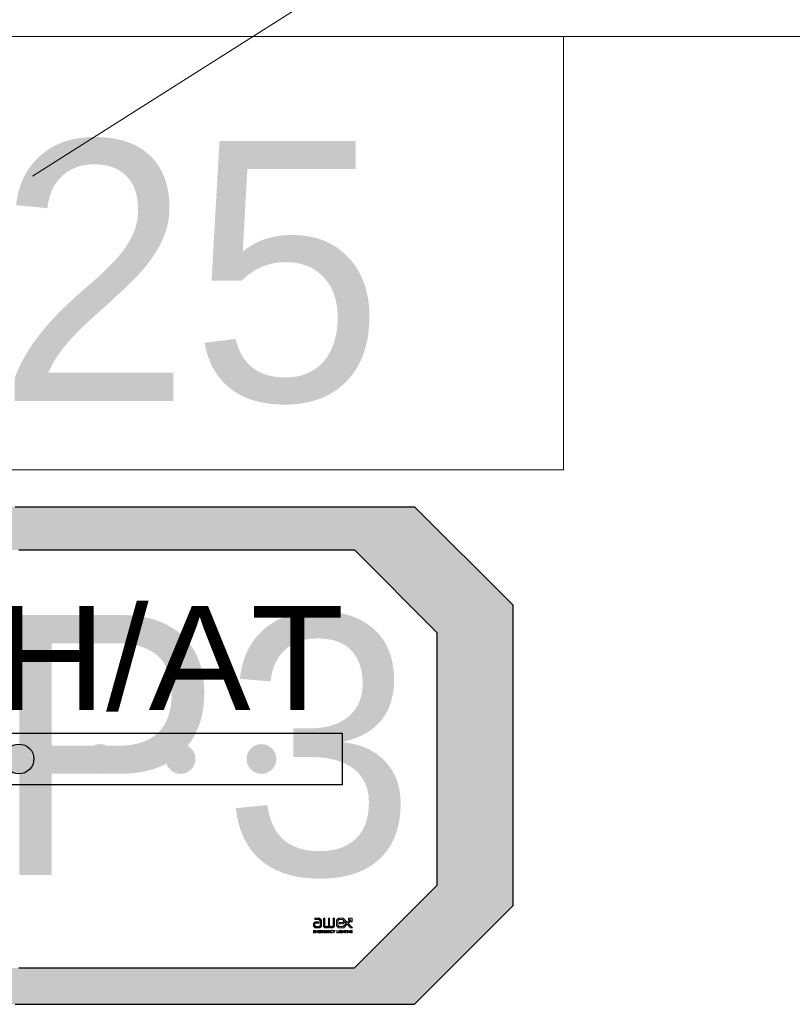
# Model space of a CAD drawing. Header units: centimetres. Extents: x -16053 to 7031, y -7778 to 254.
# Tile 120 of 256: x -11976 to -11932, y -847 to -790. Entities that reach past the tile are written whole.
import ezdxf
from ezdxf.enums import TextEntityAlignment as Align

# ---------------------------------------------------------------- set-up
doc = ezdxf.new("R2010")
doc.units = ezdxf.units.CM
doc.header["$MEASUREMENT"] = 0
for name, color, linetype, lineweight in [('AX - ADRESACJA', 4, 'CONTINUOUS', 5), ('IS_szafki hydrantowe', 30, 'CONTINUOUS', 0), ('konstrukcja', 250, 'CONTINUOUS', 15), ('T - opisy', 250, 'CONTINUOUS', 13)]:
    doc.layers.add(name, color=color, linetype=linetype, lineweight=lineweight)
doc.layers.add('AX - OPRAWY  EWAKUACYJNE', color=1, linetype='CONTINUOUS')
doc.layers.add('OPISY ELEKTRYCZNE', color=120, linetype='CONTINUOUS')
doc.styles.add('RNN', font='txt', dxfattribs={"width": 1.1})
doc.styles.add('ROMANS', font='simplex.shx', dxfattribs={"width": 0.8})
doc.styles.add('trafik_verdana', font='txt')

# ---------------------------------------------------------------- blocks, each defined once
blk = doc.blocks.new('AX - OPRAWY')
at = {"layer": 'AX - OPRAWY  EWAKUACYJNE', "lineweight": 5}
for points in [[(2911.65, 462.42), (2911.65, 462.27), (2912.07, 462.27), (2912.21, 462.14), (2912.21, 461.59), (2912.13, 461.52), (2911.74, 461.52), (2911.65, 461.62), (2911.65, 461.79), (2911.73, 461.88), (2912.07, 461.88), (2912.07, 462.02), (2911.67, 462.02), (2911.5, 461.85), (2911.5, 461.56), (2911.67, 461.38), (2912.19, 461.38), (2912.36, 461.53), (2912.36, 462.2), (2912.13, 462.42)], [(2913.65, 461.59), (2913.58, 461.52), (2913.35, 461.52), (2913.26, 461.61), (2913.26, 462.42), (2913.12, 462.42), (2913.12, 461.61), (2913.03, 461.52), (2912.8, 461.52), (2912.72, 461.59), (2912.72, 462.42), (2912.58, 462.42), (2912.58, 461.53), (2912.74, 461.38), (2913.09, 461.38), (2913.19, 461.48), (2913.3, 461.38), (2913.63, 461.38), (2913.8, 461.53), (2913.8, 462.42), (2913.65, 462.42)], [(2915.19, 461.96), (2914.99, 462.16), (2914.99, 461.95), (2915.08, 461.86), (2914.75, 461.52), (2914.31, 461.52), (2914.16, 461.66), (2914.16, 462.14), (2914.31, 462.27), (2914.67, 462.27), (2914.77, 462.18), (2914.77, 462.04), (2914.67, 461.95), (2914.31, 461.95), (2914.31, 461.81), (2914.73, 461.81), (2914.92, 461.98), (2914.92, 462.23), (2914.73, 462.42), (2914.25, 462.42), (2914.02, 462.2), (2914.02, 461.6), (2914.25, 461.38), (2914.81, 461.38), (2915.19, 461.76), (2915.57, 461.38), (2915.77, 461.38), (2915.29, 461.86), (2915.6, 462.17), (2915.6, 462.02), (2915.75, 462.02), (2915.75, 462.42), (2915.34, 462.42), (2915.34, 462.27), (2915.5, 462.27)], [(2915.75, 462.02), (2915.75, 462.42), (2915.34, 462.42), (2915.34, 462.27), (2915.5, 462.27), (2915.19, 461.96), (2914.99, 462.16), (2914.99, 461.95), (2915.08, 461.86), (2914.75, 461.52), (2914.31, 461.52), (2914.16, 461.66), (2914.16, 462.14), (2914.31, 462.27), (2914.67, 462.27), (2914.77, 462.18), (2914.77, 462.04), (2914.67, 461.95), (2914.31, 461.95), (2914.31, 461.81), (2914.73, 461.81), (2914.92, 461.98), (2914.92, 462.23), (2914.73, 462.42), (2914.25, 462.42), (2914.02, 462.2), (2914.02, 461.6), (2914.25, 461.38), (2914.81, 461.38), (2915.19, 461.76), (2915.57, 461.38), (2915.77, 461.38), (2915.29, 461.86), (2915.6, 462.17), (2915.6, 462.02)], [(2911.5, 461.08), (2911.69, 461.08), (2911.69, 461.05), (2911.53, 461.05), (2911.53, 460.96), (2911.67, 460.96), (2911.67, 460.94), (2911.53, 460.94), (2911.53, 460.85), (2911.69, 460.85), (2911.69, 460.82), (2911.5, 460.82)], [(2911.75, 461.08), (2911.78, 461.08), (2911.87, 460.94), (2911.97, 461.08), (2912, 461.08), (2912, 460.82), (2911.97, 460.82), (2911.97, 461.03), (2911.87, 460.89), (2911.87, 460.89), (2911.78, 461.03), (2911.78, 460.82), (2911.75, 460.82)], [(2912.06, 461.08), (2912.25, 461.08), (2912.25, 461.05), (2912.09, 461.05), (2912.09, 460.96), (2912.23, 460.96), (2912.23, 460.94), (2912.09, 460.94), (2912.09, 460.85), (2912.25, 460.85), (2912.25, 460.82), (2912.06, 460.82)], [(2912.56, 460.95), (2912.56, 460.95), (2912.56, 460.96), (2912.56, 460.96), (2912.56, 460.97), (2912.56, 460.98), (2912.57, 460.98), (2912.57, 460.99), (2912.57, 460.99), (2912.57, 461), (2912.57, 461.01), (2912.58, 461.01), (2912.58, 461.02), (2912.58, 461.02), (2912.59, 461.03), (2912.59, 461.03), (2912.59, 461.04), (2912.6, 461.04), (2912.6, 461.05), (2912.61, 461.05), (2912.61, 461.06), (2912.62, 461.06), (2912.62, 461.06), (2912.63, 461.07), (2912.63, 461.07), (2912.64, 461.07), (2912.65, 461.08), (2912.65, 461.08), (2912.66, 461.08), (2912.66, 461.08), (2912.67, 461.08), (2912.68, 461.08), (2912.69, 461.08), (2912.69, 461.08), (2912.7, 461.08), (2912.71, 461.08), (2912.72, 461.08), (2912.72, 461.08), (2912.73, 461.08), (2912.74, 461.08), (2912.74, 461.08), (2912.75, 461.07), (2912.75, 461.07), (2912.76, 461.07), (2912.76, 461.07), (2912.77, 461.06), (2912.77, 461.06), (2912.78, 461.06), (2912.78, 461.05), (2912.79, 461.05), (2912.77, 461.03), (2912.77, 461.03), (2912.76, 461.03), (2912.76, 461.04), (2912.76, 461.04), (2912.75, 461.04), (2912.75, 461.04), (2912.74, 461.05), (2912.74, 461.05), (2912.73, 461.05), (2912.73, 461.05), (2912.72, 461.05), (2912.72, 461.05), (2912.71, 461.06), (2912.7, 461.06), (2912.7, 461.06), (2912.69, 461.06), (2912.69, 461.06), (2912.68, 461.06), (2912.68, 461.06), (2912.67, 461.05), (2912.67, 461.05), (2912.66, 461.05), (2912.66, 461.05), (2912.65, 461.05), (2912.65, 461.05), (2912.64, 461.04), (2912.64, 461.04), (2912.63, 461.04), (2912.63, 461.04), (2912.63, 461.03), (2912.62, 461.03), (2912.62, 461.02), (2912.62, 461.02), (2912.61, 461.02), (2912.61, 461.01), (2912.61, 461.01), (2912.61, 461), (2912.6, 461), (2912.6, 461), (2912.6, 460.99), (2912.6, 460.99), (2912.6, 460.98), (2912.6, 460.98), (2912.59, 460.97), (2912.59, 460.97), (2912.59, 460.96), (2912.59, 460.96), (2912.59, 460.95), (2912.59, 460.95), (2912.59, 460.94), (2912.59, 460.94), (2912.59, 460.93), (2912.59, 460.93), (2912.6, 460.92), (2912.6, 460.92), (2912.6, 460.91), (2912.6, 460.91), (2912.6, 460.9), (2912.6, 460.9), (2912.61, 460.89), (2912.61, 460.89), (2912.61, 460.88), (2912.61, 460.88), (2912.62, 460.88), (2912.62, 460.87), (2912.62, 460.87), (2912.63, 460.86), (2912.63, 460.86), (2912.64, 460.86), (2912.64, 460.86), (2912.64, 460.85), (2912.65, 460.85), (2912.65, 460.85), (2912.66, 460.85), (2912.66, 460.85), (2912.67, 460.84), (2912.67, 460.84), (2912.68, 460.84), (2912.68, 460.84), (2912.69, 460.84), (2912.7, 460.84), (2912.7, 460.84), (2912.71, 460.84), (2912.71, 460.84), (2912.72, 460.84), (2912.72, 460.84), (2912.73, 460.85), (2912.73, 460.85), (2912.74, 460.85), (2912.74, 460.85), (2912.75, 460.85), (2912.75, 460.85), (2912.76, 460.86), (2912.76, 460.86), (2912.76, 460.86), (2912.77, 460.86), (2912.77, 460.87), (2912.77, 460.93), (2912.69, 460.93), (2912.69, 460.96), (2912.8, 460.96), (2912.8, 460.85), (2912.79, 460.85), (2912.79, 460.85), (2912.78, 460.84), (2912.78, 460.84), (2912.77, 460.84), (2912.77, 460.83), (2912.76, 460.83), (2912.75, 460.83), (2912.75, 460.82), (2912.74, 460.82), (2912.73, 460.82), (2912.73, 460.82), (2912.72, 460.82), (2912.71, 460.82), (2912.7, 460.81), (2912.69, 460.81), (2912.69, 460.81), (2912.68, 460.82), (2912.67, 460.82), (2912.67, 460.82), (2912.66, 460.82), (2912.65, 460.82), (2912.65, 460.82), (2912.64, 460.82), (2912.63, 460.83), (2912.63, 460.83), (2912.62, 460.83), (2912.62, 460.84), (2912.61, 460.84), (2912.61, 460.84), (2912.6, 460.85), (2912.6, 460.85), (2912.59, 460.86), (2912.59, 460.86), (2912.59, 460.87), (2912.58, 460.87), (2912.58, 460.88), (2912.58, 460.88), (2912.57, 460.89), (2912.57, 460.9), (2912.57, 460.9), (2912.57, 460.91), (2912.57, 460.91), (2912.56, 460.92), (2912.56, 460.93), (2912.56, 460.93), (2912.56, 460.94)], [(2912.85, 461.08), (2913.04, 461.08), (2913.04, 461.05), (2912.88, 461.05), (2912.88, 460.96), (2913.02, 460.96), (2913.02, 460.94), (2912.88, 460.94), (2912.88, 460.85), (2913.04, 460.85), (2913.04, 460.82), (2912.85, 460.82)], [(2913.1, 461.08), (2913.13, 461.08), (2913.29, 460.87), (2913.29, 461.08), (2913.32, 461.08), (2913.32, 460.82), (2913.3, 460.82), (2913.13, 461.03), (2913.13, 460.82), (2913.1, 460.82)], [(2913.36, 460.95), (2913.36, 460.95), (2913.36, 460.96), (2913.36, 460.96), (2913.36, 460.97), (2913.36, 460.98), (2913.36, 460.98), (2913.37, 460.99), (2913.37, 461), (2913.37, 461), (2913.37, 461.01), (2913.37, 461.01), (2913.38, 461.02), (2913.38, 461.02), (2913.38, 461.03), (2913.39, 461.03), (2913.39, 461.04), (2913.4, 461.04), (2913.4, 461.05), (2913.41, 461.05), (2913.41, 461.06), (2913.42, 461.06), (2913.42, 461.06), (2913.43, 461.07), (2913.43, 461.07), (2913.44, 461.07), (2913.44, 461.08), (2913.45, 461.08), (2913.46, 461.08), (2913.46, 461.08), (2913.47, 461.08), (2913.48, 461.08), (2913.48, 461.08), (2913.49, 461.08), (2913.5, 461.08), (2913.51, 461.08), (2913.52, 461.08), (2913.52, 461.08), (2913.53, 461.08), (2913.54, 461.08), (2913.54, 461.07), (2913.55, 461.07), (2913.56, 461.07), (2913.56, 461.07), (2913.57, 461.06), (2913.57, 461.06), (2913.58, 461.06), (2913.58, 461.05), (2913.59, 461.05), (2913.59, 461.04), (2913.57, 461.02), (2913.57, 461.02), (2913.56, 461.03), (2913.56, 461.03), (2913.56, 461.04), (2913.55, 461.04), (2913.55, 461.04), (2913.54, 461.04), (2913.54, 461.05), (2913.53, 461.05), (2913.53, 461.05), (2913.52, 461.05), (2913.52, 461.05), (2913.51, 461.06), (2913.5, 461.06), (2913.5, 461.06), (2913.49, 461.06), (2913.49, 461.06), (2913.48, 461.06), (2913.48, 461.06), (2913.47, 461.05), (2913.47, 461.05), (2913.46, 461.05), (2913.46, 461.05), (2913.45, 461.05), (2913.45, 461.05), (2913.44, 461.04), (2913.44, 461.04), (2913.43, 461.04), (2913.43, 461.04), (2913.43, 461.03), (2913.42, 461.03), (2913.42, 461.03), (2913.42, 461.02), (2913.41, 461.02), (2913.41, 461.01), (2913.41, 461.01), (2913.4, 461.01), (2913.4, 461), (2913.4, 461), (2913.4, 460.99), (2913.4, 460.99), (2913.39, 460.98), (2913.39, 460.98), (2913.39, 460.97), (2913.39, 460.97), (2913.39, 460.96), (2913.39, 460.96), (2913.39, 460.95), (2913.39, 460.95), (2913.39, 460.94), (2913.39, 460.94), (2913.39, 460.93), (2913.39, 460.93), (2913.39, 460.92), (2913.39, 460.92), (2913.4, 460.91), (2913.4, 460.91), (2913.4, 460.9), (2913.4, 460.9), (2913.4, 460.89), (2913.41, 460.89), (2913.41, 460.88), (2913.41, 460.88), (2913.42, 460.88), (2913.42, 460.87), (2913.42, 460.87), (2913.43, 460.87), (2913.43, 460.86), (2913.43, 460.86), (2913.44, 460.86), (2913.44, 460.85), (2913.45, 460.85), (2913.45, 460.85), (2913.46, 460.85), (2913.46, 460.85), (2913.47, 460.84), (2913.47, 460.84), (2913.48, 460.84), (2913.48, 460.84), (2913.49, 460.84), (2913.49, 460.84), (2913.5, 460.84), (2913.5, 460.84), (2913.51, 460.84), (2913.52, 460.84), (2913.52, 460.85), (2913.53, 460.85), (2913.53, 460.85), (2913.54, 460.85), (2913.54, 460.85), (2913.55, 460.86), (2913.55, 460.86), (2913.56, 460.86), (2913.56, 460.87), (2913.57, 460.87), (2913.57, 460.87), (2913.58, 460.88), (2913.59, 460.86), (2913.59, 460.86), (2913.58, 460.85), (2913.58, 460.85), (2913.57, 460.84), (2913.57, 460.84), (2913.56, 460.83), (2913.56, 460.83), (2913.55, 460.83), (2913.54, 460.82), (2913.54, 460.82), (2913.53, 460.82), (2913.52, 460.82), (2913.51, 460.82), (2913.51, 460.82), (2913.5, 460.81), (2913.49, 460.81), (2913.48, 460.81), (2913.48, 460.82), (2913.47, 460.82), (2913.46, 460.82), (2913.46, 460.82), (2913.45, 460.82), (2913.44, 460.82), (2913.44, 460.82), (2913.43, 460.83), (2913.43, 460.83), (2913.42, 460.83), (2913.42, 460.84), (2913.41, 460.84), (2913.41, 460.84), (2913.4, 460.85), (2913.4, 460.85), (2913.39, 460.86), (2913.39, 460.86), (2913.38, 460.87), (2913.38, 460.87), (2913.38, 460.88), (2913.37, 460.88), (2913.37, 460.89), (2913.37, 460.9), (2913.37, 460.9), (2913.37, 460.91), (2913.36, 460.91), (2913.36, 460.92), (2913.36, 460.93), (2913.36, 460.93), (2913.36, 460.94)], [(2913.72, 460.92), (2913.61, 461.08), (2913.65, 461.08), (2913.73, 460.95), (2913.82, 461.08), (2913.86, 461.08), (2913.75, 460.92), (2913.75, 460.82), (2913.72, 460.82)], [(2914.04, 461.08), (2914.07, 461.08), (2914.07, 460.85), (2914.21, 460.85), (2914.21, 460.82), (2914.04, 460.82)], [(2914.27, 461.08), (2914.3, 461.08), (2914.3, 460.82), (2914.27, 460.82)], [(2914.34, 460.95), (2914.34, 460.95), (2914.34, 460.96), (2914.34, 460.96), (2914.34, 460.97), (2914.35, 460.98), (2914.35, 460.98), (2914.35, 460.99), (2914.35, 460.99), (2914.35, 461), (2914.35, 461.01), (2914.36, 461.01), (2914.36, 461.02), (2914.36, 461.02), (2914.37, 461.03), (2914.37, 461.03), (2914.37, 461.04), (2914.38, 461.04), (2914.38, 461.05), (2914.39, 461.05), (2914.39, 461.06), (2914.4, 461.06), (2914.4, 461.06), (2914.41, 461.07), (2914.41, 461.07), (2914.42, 461.07), (2914.43, 461.08), (2914.43, 461.08), (2914.44, 461.08), (2914.45, 461.08), (2914.45, 461.08), (2914.46, 461.08), (2914.47, 461.08), (2914.47, 461.08), (2914.48, 461.08), (2914.49, 461.08), (2914.5, 461.08), (2914.5, 461.08), (2914.51, 461.08), (2914.52, 461.08), (2914.52, 461.08), (2914.53, 461.07), (2914.53, 461.07), (2914.54, 461.07), (2914.55, 461.07), (2914.55, 461.06), (2914.56, 461.06), (2914.56, 461.06), (2914.57, 461.05), (2914.57, 461.05), (2914.55, 461.03), (2914.55, 461.03), (2914.54, 461.03), (2914.54, 461.04), (2914.54, 461.04), (2914.53, 461.04), (2914.53, 461.04), (2914.52, 461.05), (2914.52, 461.05), (2914.51, 461.05), (2914.51, 461.05), (2914.5, 461.05), (2914.5, 461.05), (2914.49, 461.06), (2914.49, 461.06), (2914.48, 461.06), (2914.47, 461.06), (2914.47, 461.06), (2914.46, 461.06), (2914.46, 461.06), (2914.45, 461.05), (2914.45, 461.05), (2914.44, 461.05), (2914.44, 461.05), (2914.43, 461.05), (2914.43, 461.05), (2914.42, 461.04), (2914.42, 461.04), (2914.42, 461.04), (2914.41, 461.04), (2914.41, 461.03), (2914.4, 461.03), (2914.4, 461.02), (2914.4, 461.02), (2914.4, 461.02), (2914.39, 461.01), (2914.39, 461.01), (2914.39, 461), (2914.38, 461), (2914.38, 461), (2914.38, 460.99), (2914.38, 460.99), (2914.38, 460.98), (2914.38, 460.98), (2914.38, 460.97), (2914.37, 460.97), (2914.37, 460.96), (2914.37, 460.96), (2914.37, 460.95), (2914.37, 460.95), (2914.37, 460.94), (2914.37, 460.94), (2914.37, 460.93), (2914.38, 460.93), (2914.38, 460.92), (2914.38, 460.92), (2914.38, 460.91), (2914.38, 460.91), (2914.38, 460.9), (2914.38, 460.9), (2914.39, 460.89), (2914.39, 460.89), (2914.39, 460.88), (2914.4, 460.88), (2914.4, 460.88), (2914.4, 460.87), (2914.4, 460.87), (2914.41, 460.86), (2914.41, 460.86), (2914.42, 460.86), (2914.42, 460.86), (2914.42, 460.85), (2914.43, 460.85), (2914.43, 460.85), (2914.44, 460.85), (2914.44, 460.85), (2914.45, 460.84), (2914.45, 460.84), (2914.46, 460.84), (2914.47, 460.84), (2914.47, 460.84), (2914.48, 460.84), (2914.48, 460.84), (2914.49, 460.84), (2914.49, 460.84), (2914.5, 460.84), (2914.5, 460.84), (2914.51, 460.85), (2914.51, 460.85), (2914.52, 460.85), (2914.52, 460.85), (2914.53, 460.85), (2914.53, 460.85), (2914.54, 460.86), (2914.54, 460.86), (2914.54, 460.86), (2914.55, 460.86), (2914.55, 460.87), (2914.55, 460.93), (2914.47, 460.93), (2914.47, 460.96), (2914.58, 460.96), (2914.58, 460.85), (2914.58, 460.85), (2914.57, 460.85), (2914.57, 460.84), (2914.56, 460.84), (2914.55, 460.84), (2914.55, 460.83), (2914.54, 460.83), (2914.54, 460.83), (2914.53, 460.82), (2914.52, 460.82), (2914.51, 460.82), (2914.51, 460.82), (2914.5, 460.82), (2914.49, 460.82), (2914.48, 460.81), (2914.48, 460.81), (2914.47, 460.81), (2914.46, 460.82), (2914.45, 460.82), (2914.45, 460.82), (2914.44, 460.82), (2914.43, 460.82), (2914.43, 460.82), (2914.42, 460.82), (2914.41, 460.83), (2914.41, 460.83), (2914.4, 460.83), (2914.4, 460.84), (2914.39, 460.84), (2914.39, 460.84), (2914.38, 460.85), (2914.38, 460.85), (2914.37, 460.86), (2914.37, 460.86), (2914.37, 460.87), (2914.36, 460.87), (2914.36, 460.88), (2914.36, 460.88), (2914.35, 460.89), (2914.35, 460.9), (2914.35, 460.9), (2914.35, 460.91), (2914.35, 460.91), (2914.35, 460.92), (2914.34, 460.93), (2914.34, 460.93), (2914.34, 460.94)], [(2914.63, 461.08), (2914.66, 461.08), (2914.66, 460.96), (2914.81, 460.96), (2914.81, 461.08), (2914.84, 461.08), (2914.84, 460.82), (2914.81, 460.82), (2914.81, 460.94), (2914.66, 460.94), (2914.66, 460.82), (2914.63, 460.82)], [(2914.98, 461.05), (2914.89, 461.05), (2914.89, 461.08), (2915.09, 461.08), (2915.09, 461.05), (2915, 461.05), (2915, 460.82), (2914.98, 460.82)], [(2915.15, 461.08), (2915.18, 461.08), (2915.18, 460.82), (2915.15, 460.82)], [(2915.24, 461.08), (2915.27, 461.08), (2915.43, 460.87), (2915.43, 461.08), (2915.46, 461.08), (2915.46, 460.82), (2915.44, 460.82), (2915.27, 461.03), (2915.27, 460.82), (2915.24, 460.82)], [(2915.51, 460.95), (2915.51, 460.95), (2915.51, 460.96), (2915.51, 460.96), (2915.51, 460.97), (2915.51, 460.98), (2915.51, 460.98), (2915.51, 460.99), (2915.52, 460.99), (2915.52, 461), (2915.52, 461.01), (2915.52, 461.01), (2915.53, 461.02), (2915.53, 461.02), (2915.53, 461.03), (2915.54, 461.03), (2915.54, 461.04), (2915.54, 461.04), (2915.55, 461.05), (2915.55, 461.05), (2915.56, 461.06), (2915.56, 461.06), (2915.57, 461.06), (2915.57, 461.07), (2915.58, 461.07), (2915.59, 461.07), (2915.59, 461.08), (2915.6, 461.08), (2915.6, 461.08), (2915.61, 461.08), (2915.62, 461.08), (2915.62, 461.08), (2915.63, 461.08), (2915.64, 461.08), (2915.65, 461.08), (2915.65, 461.08), (2915.66, 461.08), (2915.67, 461.08), (2915.68, 461.08), (2915.68, 461.08), (2915.69, 461.08), (2915.69, 461.07), (2915.7, 461.07), (2915.71, 461.07), (2915.71, 461.07), (2915.72, 461.06), (2915.72, 461.06), (2915.73, 461.06), (2915.73, 461.05), (2915.74, 461.05), (2915.72, 461.03), (2915.71, 461.03), (2915.71, 461.03), (2915.71, 461.04), (2915.7, 461.04), (2915.7, 461.04), (2915.69, 461.04), (2915.69, 461.05), (2915.68, 461.05), (2915.68, 461.05), (2915.67, 461.05), (2915.67, 461.05), (2915.66, 461.05), (2915.66, 461.06), (2915.65, 461.06), (2915.64, 461.06), (2915.64, 461.06), (2915.63, 461.06), (2915.63, 461.06), (2915.62, 461.06), (2915.62, 461.05), (2915.61, 461.05), (2915.61, 461.05), (2915.6, 461.05), (2915.6, 461.05), (2915.59, 461.05), (2915.59, 461.04), (2915.58, 461.04), (2915.58, 461.04), (2915.58, 461.04), (2915.57, 461.03), (2915.57, 461.03), (2915.57, 461.02), (2915.56, 461.02), (2915.56, 461.02), (2915.56, 461.01), (2915.55, 461.01), (2915.55, 461), (2915.55, 461), (2915.55, 461), (2915.55, 460.99), (2915.54, 460.99), (2915.54, 460.98), (2915.54, 460.98), (2915.54, 460.97), (2915.54, 460.97), (2915.54, 460.96), (2915.54, 460.96), (2915.54, 460.95), (2915.54, 460.95), (2915.54, 460.94), (2915.54, 460.94), (2915.54, 460.93), (2915.54, 460.93), (2915.54, 460.92), (2915.54, 460.92), (2915.54, 460.91), (2915.55, 460.91), (2915.55, 460.9), (2915.55, 460.9), (2915.55, 460.89), (2915.55, 460.89), (2915.56, 460.88), (2915.56, 460.88), (2915.56, 460.88), (2915.57, 460.87), (2915.57, 460.87), (2915.57, 460.86), (2915.58, 460.86), (2915.58, 460.86), (2915.59, 460.86), (2915.59, 460.85), (2915.59, 460.85), (2915.6, 460.85), (2915.6, 460.85), (2915.61, 460.85), (2915.61, 460.84), (2915.62, 460.84), (2915.62, 460.84), (2915.63, 460.84), (2915.64, 460.84), (2915.64, 460.84), (2915.65, 460.84), (2915.65, 460.84), (2915.66, 460.84), (2915.66, 460.84), (2915.67, 460.84), (2915.67, 460.85), (2915.68, 460.85), (2915.68, 460.85), (2915.69, 460.85), (2915.69, 460.85), (2915.7, 460.85), (2915.7, 460.86), (2915.71, 460.86), (2915.71, 460.86), (2915.71, 460.86), (2915.72, 460.87), (2915.72, 460.93), (2915.64, 460.93), (2915.64, 460.96), (2915.74, 460.96), (2915.74, 460.85), (2915.74, 460.85), (2915.74, 460.85), (2915.73, 460.84), (2915.72, 460.84), (2915.72, 460.84), (2915.71, 460.83), (2915.71, 460.83), (2915.7, 460.83), (2915.69, 460.82), (2915.69, 460.82), (2915.68, 460.82), (2915.67, 460.82), (2915.66, 460.82), (2915.66, 460.82), (2915.65, 460.81), (2915.64, 460.81), (2915.63, 460.81), (2915.63, 460.82), (2915.62, 460.82), (2915.61, 460.82), (2915.6, 460.82), (2915.6, 460.82), (2915.59, 460.82), (2915.59, 460.82), (2915.58, 460.83), (2915.57, 460.83), (2915.57, 460.83), (2915.56, 460.84), (2915.56, 460.84), (2915.55, 460.84), (2915.55, 460.85), (2915.54, 460.85), (2915.54, 460.86), (2915.54, 460.86), (2915.53, 460.87), (2915.53, 460.87), (2915.53, 460.88), (2915.52, 460.88), (2915.52, 460.89), (2915.52, 460.9), (2915.52, 460.9), (2915.51, 460.91), (2915.51, 460.91), (2915.51, 460.92), (2915.51, 460.93), (2915.51, 460.93), (2915.51, 460.94)]]:
    blk.add_hatch(color=251, dxfattribs=at).paths.add_polyline_path(points)
h = blk.add_hatch(color=251, dxfattribs=at)
h.paths.add_polyline_path([(2912.31, 461.08), (2912.42, 461.08), (2912.43, 461.08), (2912.44, 461.08), (2912.44, 461.08), (2912.45, 461.08), (2912.45, 461.08), (2912.46, 461.08), (2912.46, 461.07), (2912.47, 461.07), (2912.47, 461.07), (2912.48, 461.07), (2912.48, 461.07), (2912.48, 461.06), (2912.49, 461.06), (2912.49, 461.06), (2912.5, 461.06), (2912.5, 461.05), (2912.5, 461.05), (2912.5, 461.05), (2912.51, 461.05), (2912.51, 461.04), (2912.51, 461.04), (2912.51, 461.04), (2912.51, 461.03), (2912.51, 461.03), (2912.51, 461.03), (2912.52, 461.02), (2912.52, 461.02), (2912.52, 461.02), (2912.52, 461.01), (2912.52, 461.01), (2912.52, 461.01), (2912.52, 461), (2912.52, 461), (2912.52, 461), (2912.52, 460.99), (2912.52, 460.99), (2912.52, 460.99), (2912.52, 460.98), (2912.52, 460.98), (2912.51, 460.98), (2912.51, 460.97), (2912.51, 460.97), (2912.51, 460.97), (2912.51, 460.96), (2912.51, 460.96), (2912.51, 460.96), (2912.5, 460.95), (2912.5, 460.95), (2912.5, 460.95), (2912.5, 460.95), (2912.49, 460.95), (2912.49, 460.94), (2912.49, 460.94), (2912.49, 460.94), (2912.48, 460.94), (2912.48, 460.94), (2912.48, 460.93), (2912.47, 460.93), (2912.46, 460.93), (2912.46, 460.93), (2912.45, 460.93), (2912.53, 460.82), (2912.49, 460.82), (2912.42, 460.92), (2912.34, 460.92), (2912.34, 460.82), (2912.31, 460.82)])
h.paths.add_polyline_path([(2912.42, 460.95), (2912.43, 460.95), (2912.44, 460.95), (2912.44, 460.95), (2912.45, 460.95), (2912.45, 460.95), (2912.45, 460.95), (2912.46, 460.95), (2912.46, 460.95), (2912.46, 460.96), (2912.47, 460.96), (2912.47, 460.96), (2912.47, 460.96), (2912.47, 460.96), (2912.47, 460.96), (2912.48, 460.97), (2912.48, 460.97), (2912.48, 460.97), (2912.48, 460.97), (2912.48, 460.98), (2912.48, 460.98), (2912.49, 460.98), (2912.49, 460.98), (2912.49, 460.99), (2912.49, 460.99), (2912.49, 460.99), (2912.49, 460.99), (2912.49, 461), (2912.49, 461), (2912.49, 461), (2912.49, 461), (2912.49, 461.01), (2912.49, 461.01), (2912.49, 461.01), (2912.49, 461.01), (2912.49, 461.02), (2912.49, 461.02), (2912.48, 461.02), (2912.48, 461.02), (2912.48, 461.03), (2912.48, 461.03), (2912.48, 461.03), (2912.48, 461.03), (2912.48, 461.03), (2912.47, 461.04), (2912.47, 461.04), (2912.47, 461.04), (2912.47, 461.04), (2912.46, 461.04), (2912.46, 461.04), (2912.46, 461.05), (2912.45, 461.05), (2912.44, 461.05), (2912.44, 461.05), (2912.43, 461.05), (2912.42, 461.05), (2912.34, 461.05), (2912.34, 460.95)], flags=16)
at = {"layer": 'AX - OPRAWY  EWAKUACYJNE', "color": 251, "lineweight": 5}
for points in [[(2911.65, 462.42), (2911.65, 462.27), (2912.07, 462.27), (2912.21, 462.14), (2912.21, 461.59), (2912.13, 461.52), (2911.74, 461.52), (2911.65, 461.62), (2911.65, 461.79), (2911.73, 461.88), (2912.07, 461.88), (2912.07, 462.02), (2911.67, 462.02), (2911.5, 461.85), (2911.5, 461.56), (2911.67, 461.38), (2912.19, 461.38), (2912.36, 461.53), (2912.36, 462.2), (2912.13, 462.42), (2911.65, 462.42)], [(2913.65, 461.59), (2913.58, 461.52), (2913.35, 461.52), (2913.26, 461.61), (2913.26, 462.42), (2913.12, 462.42), (2913.12, 461.61), (2913.03, 461.52), (2912.8, 461.52), (2912.72, 461.59), (2912.72, 462.42), (2912.58, 462.42), (2912.58, 461.53), (2912.74, 461.38), (2913.09, 461.38), (2913.19, 461.48), (2913.3, 461.38), (2913.63, 461.38), (2913.8, 461.53), (2913.8, 462.42), (2913.65, 462.42), (2913.65, 461.59)], [(2915.75, 462.02), (2915.75, 462.42), (2915.34, 462.42), (2915.34, 462.27), (2915.5, 462.27), (2915.19, 461.96), (2914.99, 462.16), (2914.99, 461.95), (2915.08, 461.86), (2914.75, 461.52), (2914.31, 461.52), (2914.16, 461.66), (2914.16, 462.14), (2914.31, 462.27), (2914.67, 462.27), (2914.77, 462.18), (2914.77, 462.04), (2914.67, 461.95), (2914.31, 461.95), (2914.31, 461.81), (2914.73, 461.81), (2914.92, 461.98), (2914.92, 462.23), (2914.73, 462.42), (2914.25, 462.42), (2914.02, 462.2), (2914.02, 461.6), (2914.25, 461.38), (2914.81, 461.38), (2915.19, 461.76), (2915.57, 461.38), (2915.77, 461.38), (2915.29, 461.86), (2915.6, 462.17), (2915.6, 462.02), (2915.75, 462.02)], [(2911.5, 461.08), (2911.69, 461.08), (2911.69, 461.05), (2911.53, 461.05), (2911.53, 460.96), (2911.67, 460.96), (2911.67, 460.94), (2911.53, 460.94), (2911.53, 460.85), (2911.69, 460.85), (2911.69, 460.82), (2911.5, 460.82), (2911.5, 461.08)], [(2911.75, 461.08), (2911.78, 461.08), (2911.87, 460.94), (2911.97, 461.08), (2912, 461.08), (2912, 460.82), (2911.97, 460.82), (2911.97, 461.03), (2911.87, 460.89), (2911.87, 460.89), (2911.78, 461.03), (2911.78, 460.82), (2911.75, 460.82), (2911.75, 461.08)], [(2912.06, 461.08), (2912.25, 461.08), (2912.25, 461.05), (2912.09, 461.05), (2912.09, 460.96), (2912.23, 460.96), (2912.23, 460.94), (2912.09, 460.94), (2912.09, 460.85), (2912.25, 460.85), (2912.25, 460.82), (2912.06, 460.82), (2912.06, 461.08)], [(2912.31, 461.08), (2912.42, 461.08), (2912.43, 461.08), (2912.44, 461.08), (2912.44, 461.08), (2912.45, 461.08), (2912.45, 461.08), (2912.46, 461.08), (2912.46, 461.07), (2912.47, 461.07), (2912.47, 461.07), (2912.48, 461.07), (2912.48, 461.07), (2912.48, 461.06), (2912.49, 461.06), (2912.49, 461.06), (2912.5, 461.06), (2912.5, 461.05), (2912.5, 461.05), (2912.5, 461.05), (2912.51, 461.05), (2912.51, 461.04), (2912.51, 461.04), (2912.51, 461.04), (2912.51, 461.03), (2912.51, 461.03), (2912.51, 461.03), (2912.52, 461.02), (2912.52, 461.02), (2912.52, 461.02), (2912.52, 461.01), (2912.52, 461.01), (2912.52, 461.01), (2912.52, 461), (2912.52, 461), (2912.52, 461), (2912.52, 460.99), (2912.52, 460.99), (2912.52, 460.99), (2912.52, 460.98), (2912.52, 460.98), (2912.51, 460.98), (2912.51, 460.97), (2912.51, 460.97), (2912.51, 460.97), (2912.51, 460.96), (2912.51, 460.96), (2912.51, 460.96), (2912.5, 460.95), (2912.5, 460.95), (2912.5, 460.95), (2912.5, 460.95), (2912.49, 460.95), (2912.49, 460.94), (2912.49, 460.94), (2912.49, 460.94), (2912.48, 460.94), (2912.48, 460.94), (2912.48, 460.93), (2912.47, 460.93), (2912.46, 460.93), (2912.46, 460.93), (2912.45, 460.93), (2912.53, 460.82), (2912.49, 460.82), (2912.42, 460.92), (2912.34, 460.92), (2912.34, 460.82), (2912.31, 460.82), (2912.31, 461.08)], [(2912.42, 460.95), (2912.43, 460.95), (2912.44, 460.95), (2912.44, 460.95), (2912.45, 460.95), (2912.45, 460.95), (2912.45, 460.95), (2912.46, 460.95), (2912.46, 460.95), (2912.46, 460.96), (2912.47, 460.96), (2912.47, 460.96), (2912.47, 460.96), (2912.47, 460.96), (2912.47, 460.96), (2912.48, 460.97), (2912.48, 460.97), (2912.48, 460.97), (2912.48, 460.97), (2912.48, 460.98), (2912.48, 460.98), (2912.49, 460.98), (2912.49, 460.98), (2912.49, 460.99), (2912.49, 460.99), (2912.49, 460.99), (2912.49, 460.99), (2912.49, 461), (2912.49, 461), (2912.49, 461), (2912.49, 461), (2912.49, 461.01), (2912.49, 461.01), (2912.49, 461.01), (2912.49, 461.01), (2912.49, 461.02), (2912.49, 461.02), (2912.48, 461.02), (2912.48, 461.02), (2912.48, 461.03), (2912.48, 461.03), (2912.48, 461.03), (2912.48, 461.03), (2912.48, 461.03), (2912.47, 461.04), (2912.47, 461.04), (2912.47, 461.04), (2912.47, 461.04), (2912.46, 461.04), (2912.46, 461.04), (2912.46, 461.05), (2912.45, 461.05), (2912.44, 461.05), (2912.44, 461.05), (2912.43, 461.05), (2912.42, 461.05), (2912.34, 461.05), (2912.34, 460.95), (2912.42, 460.95)], [(2912.56, 460.95), (2912.56, 460.95), (2912.56, 460.96), (2912.56, 460.96), (2912.56, 460.97), (2912.56, 460.98), (2912.57, 460.98), (2912.57, 460.99), (2912.57, 460.99), (2912.57, 461), (2912.57, 461.01), (2912.58, 461.01), (2912.58, 461.02), (2912.58, 461.02), (2912.59, 461.03), (2912.59, 461.03), (2912.59, 461.04), (2912.6, 461.04), (2912.6, 461.05), (2912.61, 461.05), (2912.61, 461.06), (2912.62, 461.06), (2912.62, 461.06), (2912.63, 461.07), (2912.63, 461.07), (2912.64, 461.07), (2912.65, 461.08), (2912.65, 461.08), (2912.66, 461.08), (2912.66, 461.08), (2912.67, 461.08), (2912.68, 461.08), (2912.69, 461.08), (2912.69, 461.08), (2912.7, 461.08), (2912.71, 461.08), (2912.72, 461.08), (2912.72, 461.08), (2912.73, 461.08), (2912.74, 461.08), (2912.74, 461.08), (2912.75, 461.07), (2912.75, 461.07), (2912.76, 461.07), (2912.76, 461.07), (2912.77, 461.06), (2912.77, 461.06), (2912.78, 461.06), (2912.78, 461.05), (2912.79, 461.05), (2912.77, 461.03), (2912.77, 461.03), (2912.76, 461.03), (2912.76, 461.04), (2912.76, 461.04), (2912.75, 461.04), (2912.75, 461.04), (2912.74, 461.05), (2912.74, 461.05), (2912.73, 461.05), (2912.73, 461.05), (2912.72, 461.05), (2912.72, 461.05), (2912.71, 461.06), (2912.7, 461.06), (2912.7, 461.06), (2912.69, 461.06), (2912.69, 461.06), (2912.68, 461.06), (2912.68, 461.06), (2912.67, 461.05), (2912.67, 461.05), (2912.66, 461.05), (2912.66, 461.05), (2912.65, 461.05), (2912.65, 461.05), (2912.64, 461.04), (2912.64, 461.04), (2912.63, 461.04), (2912.63, 461.04), (2912.63, 461.03), (2912.62, 461.03), (2912.62, 461.02), (2912.62, 461.02), (2912.61, 461.02), (2912.61, 461.01), (2912.61, 461.01), (2912.61, 461), (2912.6, 461), (2912.6, 461), (2912.6, 460.99), (2912.6, 460.99), (2912.6, 460.98), (2912.6, 460.98), (2912.59, 460.97), (2912.59, 460.97), (2912.59, 460.96), (2912.59, 460.96), (2912.59, 460.95), (2912.59, 460.95), (2912.59, 460.94), (2912.59, 460.94), (2912.59, 460.93), (2912.59, 460.93), (2912.6, 460.92), (2912.6, 460.92), (2912.6, 460.91), (2912.6, 460.91), (2912.6, 460.9), (2912.6, 460.9), (2912.61, 460.89), (2912.61, 460.89), (2912.61, 460.88), (2912.61, 460.88), (2912.62, 460.88), (2912.62, 460.87), (2912.62, 460.87), (2912.63, 460.86), (2912.63, 460.86), (2912.64, 460.86), (2912.64, 460.86), (2912.64, 460.85), (2912.65, 460.85), (2912.65, 460.85), (2912.66, 460.85), (2912.66, 460.85), (2912.67, 460.84), (2912.67, 460.84), (2912.68, 460.84), (2912.68, 460.84), (2912.69, 460.84), (2912.7, 460.84), (2912.7, 460.84), (2912.71, 460.84), (2912.71, 460.84), (2912.72, 460.84), (2912.72, 460.84), (2912.73, 460.85), (2912.73, 460.85), (2912.74, 460.85), (2912.74, 460.85), (2912.75, 460.85), (2912.75, 460.85), (2912.76, 460.86), (2912.76, 460.86), (2912.76, 460.86), (2912.77, 460.86), (2912.77, 460.87), (2912.77, 460.93), (2912.69, 460.93), (2912.69, 460.96), (2912.8, 460.96), (2912.8, 460.85), (2912.79, 460.85), (2912.79, 460.85), (2912.78, 460.84), (2912.78, 460.84), (2912.77, 460.84), (2912.77, 460.83), (2912.76, 460.83), (2912.75, 460.83), (2912.75, 460.82), (2912.74, 460.82), (2912.73, 460.82), (2912.73, 460.82), (2912.72, 460.82), (2912.71, 460.82), (2912.7, 460.81), (2912.69, 460.81), (2912.69, 460.81), (2912.68, 460.82), (2912.67, 460.82), (2912.67, 460.82), (2912.66, 460.82), (2912.65, 460.82), (2912.65, 460.82), (2912.64, 460.82), (2912.63, 460.83), (2912.63, 460.83), (2912.62, 460.83), (2912.62, 460.84), (2912.61, 460.84), (2912.61, 460.84), (2912.6, 460.85), (2912.6, 460.85), (2912.59, 460.86), (2912.59, 460.86), (2912.59, 460.87), (2912.58, 460.87), (2912.58, 460.88), (2912.58, 460.88), (2912.57, 460.89), (2912.57, 460.9), (2912.57, 460.9), (2912.57, 460.91), (2912.57, 460.91), (2912.56, 460.92), (2912.56, 460.93), (2912.56, 460.93), (2912.56, 460.94), (2912.56, 460.95)], [(2912.85, 461.08), (2913.04, 461.08), (2913.04, 461.05), (2912.88, 461.05), (2912.88, 460.96), (2913.02, 460.96), (2913.02, 460.94), (2912.88, 460.94), (2912.88, 460.85), (2913.04, 460.85), (2913.04, 460.82), (2912.85, 460.82), (2912.85, 461.08)], [(2913.1, 461.08), (2913.13, 461.08), (2913.29, 460.87), (2913.29, 461.08), (2913.32, 461.08), (2913.32, 460.82), (2913.3, 460.82), (2913.13, 461.03), (2913.13, 460.82), (2913.1, 460.82), (2913.1, 461.08)], [(2913.36, 460.95), (2913.36, 460.95), (2913.36, 460.96), (2913.36, 460.96), (2913.36, 460.97), (2913.36, 460.98), (2913.36, 460.98), (2913.37, 460.99), (2913.37, 461), (2913.37, 461), (2913.37, 461.01), (2913.37, 461.01), (2913.38, 461.02), (2913.38, 461.02), (2913.38, 461.03), (2913.39, 461.03), (2913.39, 461.04), (2913.4, 461.04), (2913.4, 461.05), (2913.41, 461.05), (2913.41, 461.06), (2913.42, 461.06), (2913.42, 461.06), (2913.43, 461.07), (2913.43, 461.07), (2913.44, 461.07), (2913.44, 461.08), (2913.45, 461.08), (2913.46, 461.08), (2913.46, 461.08), (2913.47, 461.08), (2913.48, 461.08), (2913.48, 461.08), (2913.49, 461.08), (2913.5, 461.08), (2913.51, 461.08), (2913.52, 461.08), (2913.52, 461.08), (2913.53, 461.08), (2913.54, 461.08), (2913.54, 461.07), (2913.55, 461.07), (2913.56, 461.07), (2913.56, 461.07), (2913.57, 461.06), (2913.57, 461.06), (2913.58, 461.06), (2913.58, 461.05), (2913.59, 461.05), (2913.59, 461.04), (2913.57, 461.02), (2913.57, 461.02), (2913.56, 461.03), (2913.56, 461.03), (2913.56, 461.04), (2913.55, 461.04), (2913.55, 461.04), (2913.54, 461.04), (2913.54, 461.05), (2913.53, 461.05), (2913.53, 461.05), (2913.52, 461.05), (2913.52, 461.05), (2913.51, 461.06), (2913.5, 461.06), (2913.5, 461.06), (2913.49, 461.06), (2913.49, 461.06), (2913.48, 461.06), (2913.48, 461.06), (2913.47, 461.05), (2913.47, 461.05), (2913.46, 461.05), (2913.46, 461.05), (2913.45, 461.05), (2913.45, 461.05), (2913.44, 461.04), (2913.44, 461.04), (2913.43, 461.04), (2913.43, 461.04), (2913.43, 461.03), (2913.42, 461.03), (2913.42, 461.03), (2913.42, 461.02), (2913.41, 461.02), (2913.41, 461.01), (2913.41, 461.01), (2913.4, 461.01), (2913.4, 461), (2913.4, 461), (2913.4, 460.99), (2913.4, 460.99), (2913.39, 460.98), (2913.39, 460.98), (2913.39, 460.97), (2913.39, 460.97), (2913.39, 460.96), (2913.39, 460.96), (2913.39, 460.95), (2913.39, 460.95), (2913.39, 460.94), (2913.39, 460.94), (2913.39, 460.93), (2913.39, 460.93), (2913.39, 460.92), (2913.39, 460.92), (2913.4, 460.91), (2913.4, 460.91), (2913.4, 460.9), (2913.4, 460.9), (2913.4, 460.89), (2913.41, 460.89), (2913.41, 460.88), (2913.41, 460.88), (2913.42, 460.88), (2913.42, 460.87), (2913.42, 460.87), (2913.43, 460.87), (2913.43, 460.86), (2913.43, 460.86), (2913.44, 460.86), (2913.44, 460.85), (2913.45, 460.85), (2913.45, 460.85), (2913.46, 460.85), (2913.46, 460.85), (2913.47, 460.84), (2913.47, 460.84), (2913.48, 460.84), (2913.48, 460.84), (2913.49, 460.84), (2913.49, 460.84), (2913.5, 460.84), (2913.5, 460.84), (2913.51, 460.84), (2913.52, 460.84), (2913.52, 460.85), (2913.53, 460.85), (2913.53, 460.85), (2913.54, 460.85), (2913.54, 460.85), (2913.55, 460.86), (2913.55, 460.86), (2913.56, 460.86), (2913.56, 460.87), (2913.57, 460.87), (2913.57, 460.87), (2913.58, 460.88), (2913.59, 460.86), (2913.59, 460.86), (2913.58, 460.85), (2913.58, 460.85), (2913.57, 460.84), (2913.57, 460.84), (2913.56, 460.83), (2913.56, 460.83), (2913.55, 460.83), (2913.54, 460.82), (2913.54, 460.82), (2913.53, 460.82), (2913.52, 460.82), (2913.51, 460.82), (2913.51, 460.82), (2913.5, 460.81), (2913.49, 460.81), (2913.48, 460.81), (2913.48, 460.82), (2913.47, 460.82), (2913.46, 460.82), (2913.46, 460.82), (2913.45, 460.82), (2913.44, 460.82), (2913.44, 460.82), (2913.43, 460.83), (2913.43, 460.83), (2913.42, 460.83), (2913.42, 460.84), (2913.41, 460.84), (2913.41, 460.84), (2913.4, 460.85), (2913.4, 460.85), (2913.39, 460.86), (2913.39, 460.86), (2913.38, 460.87), (2913.38, 460.87), (2913.38, 460.88), (2913.37, 460.88), (2913.37, 460.89), (2913.37, 460.9), (2913.37, 460.9), (2913.37, 460.91), (2913.36, 460.91), (2913.36, 460.92), (2913.36, 460.93), (2913.36, 460.93), (2913.36, 460.94), (2913.36, 460.95)], [(2913.72, 460.92), (2913.61, 461.08), (2913.65, 461.08), (2913.73, 460.95), (2913.82, 461.08), (2913.86, 461.08), (2913.75, 460.92), (2913.75, 460.82), (2913.72, 460.82), (2913.72, 460.92)], [(2914.04, 461.08), (2914.07, 461.08), (2914.07, 460.85), (2914.21, 460.85), (2914.21, 460.82), (2914.04, 460.82), (2914.04, 461.08)], [(2914.27, 461.08), (2914.3, 461.08), (2914.3, 460.82), (2914.27, 460.82), (2914.27, 461.08)], [(2914.34, 460.95), (2914.34, 460.95), (2914.34, 460.96), (2914.34, 460.96), (2914.34, 460.97), (2914.35, 460.98), (2914.35, 460.98), (2914.35, 460.99), (2914.35, 460.99), (2914.35, 461), (2914.35, 461.01), (2914.36, 461.01), (2914.36, 461.02), (2914.36, 461.02), (2914.37, 461.03), (2914.37, 461.03), (2914.37, 461.04), (2914.38, 461.04), (2914.38, 461.05), (2914.39, 461.05), (2914.39, 461.06), (2914.4, 461.06), (2914.4, 461.06), (2914.41, 461.07), (2914.41, 461.07), (2914.42, 461.07), (2914.43, 461.08), (2914.43, 461.08), (2914.44, 461.08), (2914.45, 461.08), (2914.45, 461.08), (2914.46, 461.08), (2914.47, 461.08), (2914.47, 461.08), (2914.48, 461.08), (2914.49, 461.08), (2914.5, 461.08), (2914.5, 461.08), (2914.51, 461.08), (2914.52, 461.08), (2914.52, 461.08), (2914.53, 461.07), (2914.53, 461.07), (2914.54, 461.07), (2914.55, 461.07), (2914.55, 461.06), (2914.56, 461.06), (2914.56, 461.06), (2914.57, 461.05), (2914.57, 461.05), (2914.55, 461.03), (2914.55, 461.03), (2914.54, 461.03), (2914.54, 461.04), (2914.54, 461.04), (2914.53, 461.04), (2914.53, 461.04), (2914.52, 461.05), (2914.52, 461.05), (2914.51, 461.05), (2914.51, 461.05), (2914.5, 461.05), (2914.5, 461.05), (2914.49, 461.06), (2914.49, 461.06), (2914.48, 461.06), (2914.47, 461.06), (2914.47, 461.06), (2914.46, 461.06), (2914.46, 461.06), (2914.45, 461.05), (2914.45, 461.05), (2914.44, 461.05), (2914.44, 461.05), (2914.43, 461.05), (2914.43, 461.05), (2914.42, 461.04), (2914.42, 461.04), (2914.42, 461.04), (2914.41, 461.04), (2914.41, 461.03), (2914.4, 461.03), (2914.4, 461.02), (2914.4, 461.02), (2914.4, 461.02), (2914.39, 461.01), (2914.39, 461.01), (2914.39, 461), (2914.38, 461), (2914.38, 461), (2914.38, 460.99), (2914.38, 460.99), (2914.38, 460.98), (2914.38, 460.98), (2914.38, 460.97), (2914.37, 460.97), (2914.37, 460.96), (2914.37, 460.96), (2914.37, 460.95), (2914.37, 460.95), (2914.37, 460.94), (2914.37, 460.94), (2914.37, 460.93), (2914.38, 460.93), (2914.38, 460.92), (2914.38, 460.92), (2914.38, 460.91), (2914.38, 460.91), (2914.38, 460.9), (2914.38, 460.9), (2914.39, 460.89), (2914.39, 460.89), (2914.39, 460.88), (2914.4, 460.88), (2914.4, 460.88), (2914.4, 460.87), (2914.4, 460.87), (2914.41, 460.86), (2914.41, 460.86), (2914.42, 460.86), (2914.42, 460.86), (2914.42, 460.85), (2914.43, 460.85), (2914.43, 460.85), (2914.44, 460.85), (2914.44, 460.85), (2914.45, 460.84), (2914.45, 460.84), (2914.46, 460.84), (2914.47, 460.84), (2914.47, 460.84), (2914.48, 460.84), (2914.48, 460.84), (2914.49, 460.84), (2914.49, 460.84), (2914.5, 460.84), (2914.5, 460.84), (2914.51, 460.85), (2914.51, 460.85), (2914.52, 460.85), (2914.52, 460.85), (2914.53, 460.85), (2914.53, 460.85), (2914.54, 460.86), (2914.54, 460.86), (2914.54, 460.86), (2914.55, 460.86), (2914.55, 460.87), (2914.55, 460.93), (2914.47, 460.93), (2914.47, 460.96), (2914.58, 460.96), (2914.58, 460.85), (2914.58, 460.85), (2914.57, 460.85), (2914.57, 460.84), (2914.56, 460.84), (2914.55, 460.84), (2914.55, 460.83), (2914.54, 460.83), (2914.54, 460.83), (2914.53, 460.82), (2914.52, 460.82), (2914.51, 460.82), (2914.51, 460.82), (2914.5, 460.82), (2914.49, 460.82), (2914.48, 460.81), (2914.48, 460.81), (2914.47, 460.81), (2914.46, 460.82), (2914.45, 460.82), (2914.45, 460.82), (2914.44, 460.82), (2914.43, 460.82), (2914.43, 460.82), (2914.42, 460.82), (2914.41, 460.83), (2914.41, 460.83), (2914.4, 460.83), (2914.4, 460.84), (2914.39, 460.84), (2914.39, 460.84), (2914.38, 460.85), (2914.38, 460.85), (2914.37, 460.86), (2914.37, 460.86), (2914.37, 460.87), (2914.36, 460.87), (2914.36, 460.88), (2914.36, 460.88), (2914.35, 460.89), (2914.35, 460.9), (2914.35, 460.9), (2914.35, 460.91), (2914.35, 460.91), (2914.35, 460.92), (2914.34, 460.93), (2914.34, 460.93), (2914.34, 460.94), (2914.34, 460.95)], [(2914.63, 461.08), (2914.66, 461.08), (2914.66, 460.96), (2914.81, 460.96), (2914.81, 461.08), (2914.84, 461.08), (2914.84, 460.82), (2914.81, 460.82), (2914.81, 460.94), (2914.66, 460.94), (2914.66, 460.82), (2914.63, 460.82), (2914.63, 461.08)], [(2914.98, 461.05), (2914.89, 461.05), (2914.89, 461.08), (2915.09, 461.08), (2915.09, 461.05), (2915, 461.05), (2915, 460.82), (2914.98, 460.82), (2914.98, 461.05)], [(2915.15, 461.08), (2915.18, 461.08), (2915.18, 460.82), (2915.15, 460.82), (2915.15, 461.08)], [(2915.24, 461.08), (2915.27, 461.08), (2915.43, 460.87), (2915.43, 461.08), (2915.46, 461.08), (2915.46, 460.82), (2915.44, 460.82), (2915.27, 461.03), (2915.27, 460.82), (2915.24, 460.82), (2915.24, 461.08)], [(2915.51, 460.95), (2915.51, 460.95), (2915.51, 460.96), (2915.51, 460.96), (2915.51, 460.97), (2915.51, 460.98), (2915.51, 460.98), (2915.51, 460.99), (2915.52, 460.99), (2915.52, 461), (2915.52, 461.01), (2915.52, 461.01), (2915.53, 461.02), (2915.53, 461.02), (2915.53, 461.03), (2915.54, 461.03), (2915.54, 461.04), (2915.54, 461.04), (2915.55, 461.05), (2915.55, 461.05), (2915.56, 461.06), (2915.56, 461.06), (2915.57, 461.06), (2915.57, 461.07), (2915.58, 461.07), (2915.59, 461.07), (2915.59, 461.08), (2915.6, 461.08), (2915.6, 461.08), (2915.61, 461.08), (2915.62, 461.08), (2915.62, 461.08), (2915.63, 461.08), (2915.64, 461.08), (2915.65, 461.08), (2915.65, 461.08), (2915.66, 461.08), (2915.67, 461.08), (2915.68, 461.08), (2915.68, 461.08), (2915.69, 461.08), (2915.69, 461.07), (2915.7, 461.07), (2915.71, 461.07), (2915.71, 461.07), (2915.72, 461.06), (2915.72, 461.06), (2915.73, 461.06), (2915.73, 461.05), (2915.74, 461.05), (2915.72, 461.03), (2915.71, 461.03), (2915.71, 461.03), (2915.71, 461.04), (2915.7, 461.04), (2915.7, 461.04), (2915.69, 461.04), (2915.69, 461.05), (2915.68, 461.05), (2915.68, 461.05), (2915.67, 461.05), (2915.67, 461.05), (2915.66, 461.05), (2915.66, 461.06), (2915.65, 461.06), (2915.64, 461.06), (2915.64, 461.06), (2915.63, 461.06), (2915.63, 461.06), (2915.62, 461.06), (2915.62, 461.05), (2915.61, 461.05), (2915.61, 461.05), (2915.6, 461.05), (2915.6, 461.05), (2915.59, 461.05), (2915.59, 461.04), (2915.58, 461.04), (2915.58, 461.04), (2915.58, 461.04), (2915.57, 461.03), (2915.57, 461.03), (2915.57, 461.02), (2915.56, 461.02), (2915.56, 461.02), (2915.56, 461.01), (2915.55, 461.01), (2915.55, 461), (2915.55, 461), (2915.55, 461), (2915.55, 460.99), (2915.54, 460.99), (2915.54, 460.98), (2915.54, 460.98), (2915.54, 460.97), (2915.54, 460.97), (2915.54, 460.96), (2915.54, 460.96), (2915.54, 460.95), (2915.54, 460.95), (2915.54, 460.94), (2915.54, 460.94), (2915.54, 460.93), (2915.54, 460.93), (2915.54, 460.92), (2915.54, 460.92), (2915.54, 460.91), (2915.55, 460.91), (2915.55, 460.9), (2915.55, 460.9), (2915.55, 460.89), (2915.55, 460.89), (2915.56, 460.88), (2915.56, 460.88), (2915.56, 460.88), (2915.57, 460.87), (2915.57, 460.87), (2915.57, 460.86), (2915.58, 460.86), (2915.58, 460.86), (2915.59, 460.86), (2915.59, 460.85), (2915.59, 460.85), (2915.6, 460.85), (2915.6, 460.85), (2915.61, 460.85), (2915.61, 460.84), (2915.62, 460.84), (2915.62, 460.84), (2915.63, 460.84), (2915.64, 460.84), (2915.64, 460.84), (2915.65, 460.84), (2915.65, 460.84), (2915.66, 460.84), (2915.66, 460.84), (2915.67, 460.84), (2915.67, 460.85), (2915.68, 460.85), (2915.68, 460.85), (2915.69, 460.85), (2915.69, 460.85), (2915.7, 460.85), (2915.7, 460.86), (2915.71, 460.86), (2915.71, 460.86), (2915.71, 460.86), (2915.72, 460.87), (2915.72, 460.93), (2915.64, 460.93), (2915.64, 460.96), (2915.74, 460.96), (2915.74, 460.85), (2915.74, 460.85), (2915.74, 460.85), (2915.73, 460.84), (2915.72, 460.84), (2915.72, 460.84), (2915.71, 460.83), (2915.71, 460.83), (2915.7, 460.83), (2915.69, 460.82), (2915.69, 460.82), (2915.68, 460.82), (2915.67, 460.82), (2915.66, 460.82), (2915.66, 460.82), (2915.65, 460.81), (2915.64, 460.81), (2915.63, 460.81), (2915.63, 460.82), (2915.62, 460.82), (2915.61, 460.82), (2915.6, 460.82), (2915.6, 460.82), (2915.59, 460.82), (2915.59, 460.82), (2915.58, 460.83), (2915.57, 460.83), (2915.57, 460.83), (2915.56, 460.84), (2915.56, 460.84), (2915.55, 460.84), (2915.55, 460.85), (2915.54, 460.85), (2915.54, 460.86), (2915.54, 460.86), (2915.53, 460.87), (2915.53, 460.87), (2915.53, 460.88), (2915.52, 460.88), (2915.52, 460.89), (2915.52, 460.9), (2915.52, 460.9), (2915.51, 460.91), (2915.51, 460.91), (2915.51, 460.92), (2915.51, 460.93), (2915.51, 460.93), (2915.51, 460.94), (2915.51, 460.95)]]:
    blk.add_lwpolyline(points, close=True, dxfattribs=at)
blk = doc.blocks.new('XL30')
at = {"layer": 'AX - OPRAWY  EWAKUACYJNE'}
h = blk.add_hatch(color=256, dxfattribs=at)
h.paths.add_polyline_path([(-31.001, -18.871), (-0.285, -18.871), (30.432, -18.871), (37.994, -11.309), (37.994, 11.845), (30.432, 19.408), (-0.285, 19.408), (-31.001, 19.408), (-38.564, 11.845), (-38.564, -11.309)])
h.paths.add_polyline_path([(-32.154, -9.725), (-25.802, -16.077), (0, -16.077), (25.802, -16.077), (32.154, -9.725), (32.154, 9.725), (25.802, 16.077), (0, 16.077), (-25.802, 16.077), (-32.154, 9.725)], flags=16)
h = blk.add_hatch(color=256, dxfattribs=at)
edge = h.paths.add_edge_path()
edge.add_arc((0, 0), 1.146, 0, 360)
h = blk.add_hatch(color=256, dxfattribs=at)
edge = h.paths.add_edge_path()
edge.add_arc((6.217, 0), 1.146, 0, 360)
h = blk.add_hatch(color=256, dxfattribs=at)
edge = h.paths.add_edge_path()
edge.add_arc((12.433, 0), 1.146, 0, 360)
h = blk.add_hatch(color=256, dxfattribs=at)
edge = h.paths.add_edge_path()
edge.add_arc((18.65, 0), 1.146, 0, 360)
for p, q in [((-0.285, 19.408), (30.432, 19.408)), ((30.432, 19.408), (37.994, 11.845)), ((0, 16.077), (25.802, 16.077)), ((25.802, 16.077), (32.154, 9.725)), ((37.994, 11.845), (37.994, -11.309)), ((32.154, 9.725), (32.154, -9.725)), ((-24.866, 1.985), (24.866, 1.985)), ((24.866, 1.985), (24.866, -1.985)), ((24.866, -1.985), (-24.866, -1.985)), ((25.802, -16.077), (32.154, -9.725)), ((30.432, -18.871), (37.994, -11.309)), ((37.994, -11.309), (37.994, -11.309)), ((0, -16.077), (25.802, -16.077)), ((-0.285, -18.871), (30.432, -18.871))]:
    blk.add_line(p, q, dxfattribs=at)
blk.add_circle((0, 0), 1.146, dxfattribs=at)
at = {"layer": 'AX - OPRAWY  EWAKUACYJNE', "xscale": 0.7, "yscale": 0.7, "zscale": 0.7}
blk.add_blockref('AX - OPRAWY', (-2015.385, -335.946), dxfattribs=at)
at = {"layer": 'AX - ADRESACJA', "style": 'ROMANS', "width": 0.8, "flags": 4}
blk.add_attdef('AX_ADRES', text='', height=20, dxfattribs=at).set_placement((-2.401, -42.734), align=Align.MIDDLE)
at = {"layer": 'AX - OPRAWY  EWAKUACYJNE', "style": 'ROMANS', "width": 0.8, "flags": 13}
blk.add_attdef('TYP', (-25.554, -14.152), '', height=0.2, dxfattribs=at)

msp = doc.modelspace()

# ---------------------------------------------------------------- linework, layer by layer
at = {"layer": 'IS_szafki hydrantowe'}
msp.add_lwpolyline([(-11944.751, -815.769), (-11944.751, -790.769), (-12014.751, -790.769), (-12014.751, -815.769)], close=True, dxfattribs=at)
at = {"layer": 'konstrukcja', "linetype": 'Continuous'}
msp.add_lwpolyline([(-12014.751, -790.769), (-11829.967, -790.769)], dxfattribs=at)
at = {"layer": 'T - opisy', "ltscale": 10}
msp.add_line((-11800.756, -688.046), (-11975.374, -798.839), dxfattribs=at)

# ---------------------------------------------------------------- block references
at = {"layer": 'AX - OPRAWY  EWAKUACYJNE', "color": 2, "xscale": 0.75, "yscale": 0.75, "zscale": 0.75}
msp.add_blockref('XL30', (-11976.159, -832.46), dxfattribs=at)

# ---------------------------------------------------------------- texts
at = {"layer": 'OPISY ELEKTRYCZNE', "linetype": 'Continuous', "style": 'RNN', "width": 1.1}
msp.add_text('AW-1H/AT', height=6, dxfattribs=at).set_placement((-11999.57, -829.638))
at = {"layer": 'T - opisy', "linetype": 'Continuous', "ltscale": 30, "char_height": 15, "width": 382.98119, "attachment_point": 1, "style": 'trafik_verdana'}
for s, insert in [('HP25', (-12005.274, -796.801)), ('HP3', (-11992.277, -824.153))]:
    msp.add_mtext(s, dxfattribs=dict(at, insert=insert))

doc.saveas('drawing.dxf')
